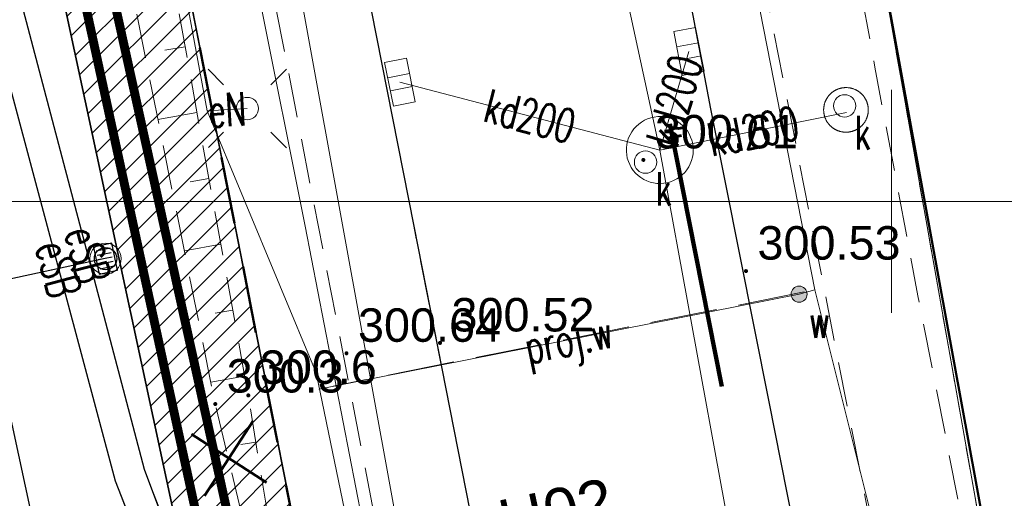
# Model space of a CAD drawing. Header units: metres. Extents: x 6567600 to 13135881, y 5574237 to 11149086.
# Tile 88 of 120: x 6567930 to 6567953, y 5574493 to 5574504. Entities that reach past the tile are written whole.
import ezdxf
from ezdxf import colors
from ezdxf.entities.mleader import LeaderData, LeaderLine
from ezdxf.enums import TextEntityAlignment as Align
from ezdxf.math import Vec2, Vec3

# ---------------------------------------------------------------- set-up
doc = ezdxf.new("R2010")
doc.units = ezdxf.units.M
for name, pattern in [('zzzxref_260316$0$_MDCP$0$2.0_1.0', [3, 2, -1]), ('zzzxref_260316$0$_MDCP$0$L_0_03', [1, 0.5, -0.5]), ('zzzxref_260316$0$_MDCP$0$L_0_04', [1.5, 1, -0.5]), ('zzzxref_260316$0$_MDCP$1$L_0_06', [2, 1.5, -0.5]), ('zzzxref_260316$0$PR1183 Chorzów Metalowców V09_TT$0$Kropki przerywana 1', [2.5, 1.5, -1])]:
    doc.linetypes.add(name, pattern=pattern)
for name, color, linetype, lineweight in [('SEL_opis_odnosnik', 7, 'Continuous', 20), ('SEL_sieci_kable_SN', 10, 'SEL_SN', 50), ('zzzxref_260316$0$_MDCP$0$EGB_DzialkaEwidencyjna', 7, 'Continuous', 18), ('zzzxref_260316$0$_MDCP$0$EGB_Klasouzytek', 92, 'Continuous', 18), ('zzzxref_260316$0$_MDCP$0$EGB_KonturUzytkuGruntowego', 92, 'Continuous', 18), ('zzzxref_260316$0$_MDCP$0$GES_InneUrzadzeniaTowarzyszace', 7, 'Continuous', 18), ('zzzxref_260316$0$_MDCP$0$GES_InneUrzadzeniaTowarzyszace_P', 7, 'Continuous', 18), ('zzzxref_260316$0$_MDCP$0$GES_PrzewodElektroenergetyczny', 1, 'Continuous', 18), ('zzzxref_260316$0$_MDCP$0$GES_UrzadzeniaSiecElektroenergetyczna_P', 7, 'Continuous', 18), ('zzzxref_260316$0$_MDCP$0$GES_UrzadzeniaSiecKanalizacyjna_P', 7, 'Continuous', 18), ('zzzxref_260316$0$_MDCP$0$GES_UrzadzeniaSiecWodociagowa_P', 7, 'Continuous', 18), ('zzzxref_260316$0$_MDCP$0$KR_ObiektKarto', 7, 'Continuous', 18), ('zzzxref_260316$0$_MDCP$0$MP_LINIE_REGULAC', 135, 'Continuous', 40), ('zzzxref_260316$0$_MDCP$0$OT_Komunikacja', 7, 'Continuous', 18), ('zzzxref_260316$0$_MDCP$0$OT_Skarpa', 7, 'Continuous', 18), ('zzzxref_260316$0$_MDCP$0$OTRN', 7, 'Continuous', 13), ('zzzxref_260316$0$_MDCP$0$OTRS', 7, 'Continuous', 13), ('zzzxref_260316$0$_MDCP$0$OTRS_O', 7, 'Continuous', 20), ('zzzxref_260316$0$_MDCP$0$PARRA', 7, 'Continuous', 13), ('zzzxref_260316$0$_MDCP$0$Z_GRANICE SPRAWDZONE', 100, 'Continuous', 30), ('zzzxref_260316$0$_MDCP$0$Z_ZAKRES', 214, 'Continuous', 90), ('zzzxref_260316$0$_MDCP$1$GES_PrzewodKanalizacyjny', 36, 'Continuous', 18), ('zzzxref_260316$0$_MDCP$1$GES_PrzewodWodociagowy', 5, 'Continuous', 18), ('zzzxref_260316$0$_MDCP$1$GES_PrzewodWodociagowy_Projektowany', 7, 'Continuous', 18), ('zzzxref_260316$0$_MDCP$1$PARSI', 7, 'Continuous', 20), ('zzzxref_260316$0$_TT_KAN_D', 96, 'Continuous', 25), ('zzzxref_260316$0$_TT_KAN_D_II etap', 116, 'Continuous', 25), ('zzzxref_260316$0$_TT_KAN_D_WPUST', 7, 'Continuous', 25)]:
    doc.layers.add(name, color=color, linetype=linetype, lineweight=lineweight)
for name, color, linetype in [('zzzxref_260316$0$_MDCP$0$OTRN_O', 7, 'Continuous'), ('zzzxref_260316$0$PR1183 Chorzów Metalowców V09_TT$0$01FORMA - PZT - Inne obiekty', 7, 'Continuous'), ('zzzxref_260316$0$PR1183 Chorzów Metalowców V09_TT$0$FORMA - Arch 01 - PZT 0 ZAKRES OPRACOWANIA', 7, 'Continuous'), ('zzzxref_260316$0$PR1183 Chorzów Metalowców V09_TT$0$FORMA - Arch 01 - PZT 1 Strefy', 7, 'Continuous'), ('zzzxref_260316$0$PR1183 Chorzów Metalowców V09_TT$0$FORMA - Arch 01 - PZT-3 Zagospodarowanie', 7, 'Continuous'), ('zzzxref_260316$0$PR1183 Chorzów Metalowców V09_TT$0$FORMA - Arch 01 - PZT-5 Opisy ogólne', 7, 'Continuous')]:
    doc.layers.add(name, color=color, linetype=linetype)
doc.styles.add('ARIAL', font='ARIALN.TTF', dxfattribs={"width": 0.8})
doc.styles.add('ROMANS', font='romans.shx', dxfattribs={"width": 0.8})
doc.styles.add('zzzxref_260316$0$$TD_AUDIT_GENERATED_(9E133)', font='simplex.shx')
doc.styles.add('zzzxref_260316$0$$TD_AUDIT_GENERATED_(9E16A)', font='arial.ttf', dxfattribs={"width": 0.9})
doc.styles.add('zzzxref_260316$0$$TD_AUDIT_GENERATED_(B0E6E)', font='arial.ttf')
doc.linetypes.add('SEL_SN', pattern='A,5,["SN",ARIAL,S=1,R=0,X=1.8,Y=0.25],5', length=10)
doc.linetypes.add('zzzxref_260316$0$_MDCP$0$L_0_A0_SHX', pattern='A,0,-0.25,-0.5,-0.5,-0.5,[4,GML_DCP.shx,S=0.05,R=0,X=0,Y=0],-0.5,-0.5,-0.5,-0.25', length=3.5)
doc.linetypes.add('zzzxref_260316$0$_MDCP$0$MPSTO', pattern='A,5,[38,msgB.shx,S=0.1,R=180,X=0,Y=0],5', length=10)
doc.linetypes.add('zzzxref_260316$0$PR1183 Chorzów Metalowców V09_TT$0$X 1_2', pattern='A,0,[8,PR1183 ChorzĂłw MetalowcĂłw V091.Shx,S=0.039206,R=0,X=0,Y=0],-4.94,0', length=4.94)

# ---------------------------------------------------------------- blocks, each defined once
blk = doc.blocks.new('zzzxref_260316$0$_MDCP$0$mzsk_3')
at = {"layer": 'zzzxref_260316$0$_MDCP$1$PARSI', "color": 0}
for p, q in [((-5, 0), (5, 0)), ((0, -5), (0, 0))]:
    blk.add_line(p, q, dxfattribs=at)
blk = doc.blocks.new('zzzxref_260316$0$_MDCP$0$OTRS')
at = {"layer": 'zzzxref_260316$0$_MDCP$0$OTRS', "color": 0, "lineweight": -3, "const_width": 0.09}
blk.add_lwpolyline([(-0.045, 0, 1), (0.045, 0, 1)], format="xyb", close=True, dxfattribs=at)
at = {"layer": 'zzzxref_260316$0$_MDCP$0$OTRS_O', "color": 0, "style": 'zzzxref_260316$0$$TD_AUDIT_GENERATED_(9E16A)'}
blk.add_attdef('RZEDNA', (0.514, 0.515), '', height=1.5, dxfattribs=at)
blk = doc.blocks.new('zzzxref_260316$0$_MDCP$0$OTRN')
at = {"layer": 'zzzxref_260316$0$_MDCP$0$OTRN', "color": 0, "const_width": 0.09}
blk.add_lwpolyline([(-0.045, 0, 1), (0.045, 0, 1)], format="xyb", close=True, dxfattribs=at)
at = {"layer": 'zzzxref_260316$0$_MDCP$0$OTRN_O', "color": 0, "style": 'zzzxref_260316$0$$TD_AUDIT_GENERATED_(9E16A)'}
blk.add_attdef('RZEDNA', (0.514, 0.515), '', height=1.5, dxfattribs=at)
blk = doc.blocks.new('zzzxref_260316$0$_MDCP$0$other_SUWW')
at = {"linetype": 'Continuous', "lineweight": 18}
blk.add_hatch(color=0, dxfattribs=at).paths.add_polyline_path([(0, -0.361, 1), (0, 0.361, 1)])
at = {"color": 0, "linetype": 'Continuous', "lineweight": 18}
blk.add_circle((0, 0), 0.361, dxfattribs=at)
blk = doc.blocks.new('zzzxref_260316$0$_MDCP$0$other_SUKK')
at = {"color": 0, "linetype": 'Continuous', "lineweight": 18, "flags": 128}
blk.add_lwpolyline([(1, 0.5), (1, -0.5), (-1, -0.5), (-1, 0.5), (1, 0.5)], close=True, dxfattribs=at)
for points in [[(-0.3, 0.5), (-0.3, -0.5)], [(0.3, 0.5), (0.3, -0.5)]]:
    blk.add_lwpolyline(points, dxfattribs=at)
blk = doc.blocks.new('zzzxref_260316$0$_MDCP$0$other_SUEO')
at = {"color": 0, "linetype": 'Continuous', "lineweight": 18, "flags": 128}
for points in [[(-1.06, 1.06), (-1.76, 1.76)], [(1.76, 1.76), (1.06, 1.06)], [(-1.74, -1.74), (-1.06, -1.06)], [(1.06, -1.06), (1.76, -1.76)]]:
    blk.add_lwpolyline(points, dxfattribs=at)
at = {"color": 0, "linetype": 'Continuous', "lineweight": 18}
blk.add_circle((0, 0), 0.5, dxfattribs=at)
blk = doc.blocks.new('zzzxref_260316$0$_MDCP$0$other_SUPW_O')
at = {"color": 0, "linetype": 'Continuous', "lineweight": 18}
blk.add_circle((0, 0), 0.5, dxfattribs=at)
blk = doc.blocks.new('zzzxref_260316$0$PR1183 Chorzów Metalowców V09_TT$0$Płaszczyzna odcinająca_2', base_point=(6567836.554, 5574468.225))
at = {"layer": 'zzzxref_260316$0$PR1183 Chorzów Metalowców V09_TT$0$FORMA - Arch 01 - PZT-5 Opisy ogólne', "color": 7, "lineweight": 5, "insert": (6567941.343, 5574491.036), "char_height": 1, "attachment_point": 7, "rotation": 12.1296, "style": 'zzzxref_260316$0$$TD_AUDIT_GENERATED_(B0E6E)'}
blk.add_mtext('\\A1;{\\pql;\\pt0;\\fArial|b0|i0|c238|p0;\\W1.000000;U02}', dxfattribs=at)
blk = doc.blocks.new('zzzxref_260316')
at = {"layer": 'zzzxref_260316$0$PR1183 Chorzów Metalowców V09_TT$0$FORMA - Arch 01 - PZT 1 Strefy', "linetype": 'Continuous', "lineweight": 0, "true_color": 0x577933}
h = blk.add_hatch(dxfattribs=at)
h.set_pattern_fill('ANSI31', color=77, scale=3, style=0)
h.set_pattern_definition([(45, (0, 1.2501), (-0.265165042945, 0.265165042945), [])])
h.paths.add_polyline_path([(6567829, 5574518.49), (6567842.398, 5574472.369), (6567844.165, 5574472.882), (6567846.931, 5574463.362), (6567846.967, 5574485.722), (6567835.736, 5574537.98), (6567846.642, 5574540.324), (6567844.864, 5574548.6), (6567918.571, 5574564.441), (6567935.605, 5574485.184), (6567930.975, 5574478.018), (6567931.227, 5574476.845), (6567933.57, 5574477.348, 0.216609), (6567938.884, 5574481.335), (6567921.55, 5574569.11), (6567849.267, 5574552.203), (6567830.11, 5574547.72)])
at = {"layer": 'zzzxref_260316$0$_MDCP$0$EGB_DzialkaEwidencyjna', "linetype": 'Continuous', "lineweight": 18}
for p, q in [((6567870.09, 5574563.29), (6567937.22, 5574576.21)), ((6567937.22, 5574576.21), (6567953.2, 5574485.85)), ((6567849.51, 5574552.26), (6567921.55, 5574569.11)), ((6567921.55, 5574569.11), (6567849.51, 5574552.26)), ((6567921.55, 5574569.11), (6567946.41, 5574443.1)), ((6567946.41, 5574443.1), (6567921.55, 5574569.11)), ((6567848.19, 5574557.83), (6567870.09, 5574563.29)), ((6567849.51, 5574552.26), (6567848.19, 5574557.83)), ((6567830.11, 5574547.72), (6567849.51, 5574552.26)), ((6567829, 5574518.49), (6567830.11, 5574547.72)), ((6567851.37, 5574441.53), (6567829, 5574518.49)), ((6567953.2, 5574485.85), (6567954.34, 5574479.4)), ((6567954.34, 5574479.4), (6567964.63, 5574421.22)), ((6567946.41, 5574443.1), (6567945.87, 5574426.93)), ((6567945.87, 5574426.93), (6567946.41, 5574443.1)), ((6567857.95, 5574413.39), (6567851.37, 5574441.53)), ((6567945.87, 5574426.93), (6567941.78, 5574411.28)), ((6567941.78, 5574411.28), (6567945.87, 5574426.93)), ((6567964.63, 5574421.22), (6567961.98, 5574385.01)), ((6567864.17, 5574367.81), (6567857.95, 5574413.39)), ((6567941.78, 5574411.28), (6567926.87, 5574389.48)), ((6567926.87, 5574389.48), (6567941.78, 5574411.28)), ((6567926.87, 5574389.48), (6567903.73, 5574376.76)), ((6567903.73, 5574376.76), (6567926.87, 5574389.48)), ((6567961.98, 5574385.01), (6567940.38, 5574379.35)), ((6567940.38, 5574379.35), (6567927.03, 5574350.99)), ((6567903.73, 5574376.76), (6567864.17, 5574367.81)), ((6567864.17, 5574367.81), (6567903.73, 5574376.76)), ((6567869.98, 5574345.11), (6567864.17, 5574367.81)), ((6567921.32, 5574359.06), (6567869.98, 5574345.11)), ((6567923.464, 5574348.631), (6567921.32, 5574359.06)), ((6567927.03, 5574350.99), (6567923.464, 5574348.631))]:
    blk.add_line(p, q, dxfattribs=at)
at = {"layer": 'zzzxref_260316$0$_MDCP$0$EGB_Klasouzytek', "lineweight": 18}
for points in [[(6567937.22, 5574576.21), (6567953.2, 5574485.85), (6567954.34, 5574479.4), (6567964.63, 5574421.22), (6567961.98, 5574385.01), (6567940.38, 5574379.35), (6567928.595, 5574354.314)], [(6567945.87, 5574426.93), (6567946.41, 5574443.1), (6567921.55, 5574569.11), (6567849.51, 5574552.26)]]:
    blk.add_lwpolyline(points, dxfattribs=at)
at = {"layer": 'zzzxref_260316$0$_MDCP$0$EGB_KonturUzytkuGruntowego', "linetype": 'zzzxref_260316$0$_MDCP$0$L_0_03', "lineweight": 18}
for points in [[(6567937.22, 5574576.21), (6567953.2, 5574485.85)], [(6567945.87, 5574426.93), (6567946.41, 5574443.1), (6567921.55, 5574569.11), (6567849.51, 5574552.26), (6567848.19, 5574557.83)]]:
    blk.add_lwpolyline(points, dxfattribs=at)
at = {"layer": 'zzzxref_260316$0$_MDCP$0$GES_InneUrzadzeniaTowarzyszace', "color": 36, "linetype": 'Continuous', "lineweight": 18, "flags": 128}
for points in [[(6567948.971, 5574502.55), (6567949.006, 5574502.549), (6567949.032, 5574502.547), (6567949.041, 5574502.546), (6567949.05, 5574502.545), (6567949.058, 5574502.544), (6567949.067, 5574502.542), (6567949.075, 5574502.541), (6567949.084, 5574502.539), (6567949.092, 5574502.537), (6567949.101, 5574502.535), (6567949.109, 5574502.533), (6567949.118, 5574502.531), (6567949.126, 5574502.528), (6567949.135, 5574502.526), (6567949.143, 5574502.523), (6567949.151, 5574502.52), (6567949.167, 5574502.514), (6567949.175, 5574502.51), (6567949.183, 5574502.507), (6567949.191, 5574502.503), (6567949.199, 5574502.499), (6567949.207, 5574502.496), (6567949.215, 5574502.491), (6567949.222, 5574502.487), (6567949.23, 5574502.483), (6567949.238, 5574502.479), (6567949.245, 5574502.474), (6567949.252, 5574502.469), (6567949.26, 5574502.465), (6567949.274, 5574502.455), (6567949.281, 5574502.449), (6567949.288, 5574502.444), (6567949.295, 5574502.439), (6567949.301, 5574502.433), (6567949.308, 5574502.427), (6567949.315, 5574502.422), (6567949.327, 5574502.41), (6567949.334, 5574502.404), (6567949.34, 5574502.397), (6567949.352, 5574502.385), (6567949.357, 5574502.378), (6567949.363, 5574502.371), (6567949.369, 5574502.365), (6567949.379, 5574502.351), (6567949.385, 5574502.344), (6567949.395, 5574502.33), (6567949.399, 5574502.322), (6567949.404, 5574502.315), (6567949.409, 5574502.308), (6567949.413, 5574502.3), (6567949.417, 5574502.292), (6567949.421, 5574502.285), (6567949.426, 5574502.277), (6567949.429, 5574502.269), (6567949.433, 5574502.261), (6567949.437, 5574502.253), (6567949.44, 5574502.245), (6567949.444, 5574502.237), (6567949.447, 5574502.229), (6567949.45, 5574502.221), (6567949.453, 5574502.213), (6567949.456, 5574502.205), (6567949.458, 5574502.196), (6567949.461, 5574502.188), (6567949.463, 5574502.179), (6567949.465, 5574502.171), (6567949.467, 5574502.162), (6567949.469, 5574502.154), (6567949.471, 5574502.145), (6567949.472, 5574502.137), (6567949.474, 5574502.128), (6567949.475, 5574502.12), (6567949.476, 5574502.111), (6567949.477, 5574502.102), (6567949.478, 5574502.094), (6567949.479, 5574502.085), (6567949.479, 5574502.076), (6567949.48, 5574502.067), (6567949.48, 5574502.033), (6567949.479, 5574502.024), (6567949.479, 5574502.015), (6567949.478, 5574502.006), (6567949.477, 5574501.998), (6567949.475, 5574501.98), (6567949.474, 5574501.972), (6567949.472, 5574501.963), (6567949.471, 5574501.955), (6567949.469, 5574501.946), (6567949.467, 5574501.938), (6567949.465, 5574501.929), (6567949.463, 5574501.921), (6567949.461, 5574501.912), (6567949.458, 5574501.904), (6567949.456, 5574501.895), (6567949.453, 5574501.887), (6567949.45, 5574501.879), (6567949.447, 5574501.871), (6567949.444, 5574501.863), (6567949.44, 5574501.855), (6567949.437, 5574501.847), (6567949.433, 5574501.839), (6567949.429, 5574501.831), (6567949.426, 5574501.823), (6567949.421, 5574501.815), (6567949.417, 5574501.808), (6567949.413, 5574501.8), (6567949.409, 5574501.792), (6567949.399, 5574501.778), (6567949.395, 5574501.77), (6567949.39, 5574501.763), (6567949.385, 5574501.756), (6567949.379, 5574501.749), (6567949.369, 5574501.735), (6567949.363, 5574501.729), (6567949.357, 5574501.722), (6567949.352, 5574501.715), (6567949.34, 5574501.703), (6567949.334, 5574501.696), (6567949.327, 5574501.69), (6567949.315, 5574501.678), (6567949.308, 5574501.673), (6567949.301, 5574501.667), (6567949.295, 5574501.661), (6567949.288, 5574501.656), (6567949.281, 5574501.651), (6567949.274, 5574501.645), (6567949.26, 5574501.635), (6567949.252, 5574501.631), (6567949.245, 5574501.626), (6567949.238, 5574501.621), (6567949.23, 5574501.617), (6567949.222, 5574501.613), (6567949.215, 5574501.609), (6567949.207, 5574501.604), (6567949.199, 5574501.601), (6567949.191, 5574501.597), (6567949.183, 5574501.593), (6567949.175, 5574501.59), (6567949.167, 5574501.586), (6567949.159, 5574501.583), (6567949.151, 5574501.58), (6567949.143, 5574501.577), (6567949.135, 5574501.574), (6567949.126, 5574501.572), (6567949.118, 5574501.569), (6567949.109, 5574501.567), (6567949.101, 5574501.565), (6567949.092, 5574501.563), (6567949.084, 5574501.561), (6567949.075, 5574501.559), (6567949.067, 5574501.558), (6567949.058, 5574501.556), (6567949.05, 5574501.555), (6567949.041, 5574501.554), (6567949.032, 5574501.553), (6567949.024, 5574501.552), (6567949.015, 5574501.551), (6567949.006, 5574501.551), (6567948.997, 5574501.55), (6567948.963, 5574501.55), (6567948.945, 5574501.551), (6567948.936, 5574501.552), (6567948.928, 5574501.553), (6567948.919, 5574501.554), (6567948.91, 5574501.555), (6567948.902, 5574501.556), (6567948.893, 5574501.558), (6567948.885, 5574501.559), (6567948.876, 5574501.561), (6567948.868, 5574501.563), (6567948.859, 5574501.565), (6567948.851, 5574501.567), (6567948.842, 5574501.569), (6567948.834, 5574501.572), (6567948.825, 5574501.574), (6567948.817, 5574501.577), (6567948.809, 5574501.58), (6567948.801, 5574501.583), (6567948.793, 5574501.586), (6567948.785, 5574501.59), (6567948.777, 5574501.593), (6567948.769, 5574501.597), (6567948.761, 5574501.601), (6567948.753, 5574501.604), (6567948.745, 5574501.609), (6567948.738, 5574501.613), (6567948.73, 5574501.617), (6567948.722, 5574501.621), (6567948.715, 5574501.626), (6567948.708, 5574501.631), (6567948.7, 5574501.635), (6567948.686, 5574501.645), (6567948.679, 5574501.651), (6567948.672, 5574501.656), (6567948.665, 5574501.661), (6567948.659, 5574501.667), (6567948.652, 5574501.673), (6567948.645, 5574501.678), (6567948.639, 5574501.684), (6567948.633, 5574501.69), (6567948.626, 5574501.696), (6567948.62, 5574501.703), (6567948.608, 5574501.715), (6567948.603, 5574501.722), (6567948.597, 5574501.729), (6567948.591, 5574501.735), (6567948.581, 5574501.749), (6567948.575, 5574501.756), (6567948.57, 5574501.763), (6567948.565, 5574501.77), (6567948.561, 5574501.778), (6567948.551, 5574501.792), (6567948.547, 5574501.8), (6567948.543, 5574501.808), (6567948.539, 5574501.815), (6567948.534, 5574501.823), (6567948.531, 5574501.831), (6567948.527, 5574501.839), (6567948.523, 5574501.847), (6567948.52, 5574501.855), (6567948.516, 5574501.863), (6567948.513, 5574501.871), (6567948.51, 5574501.879), (6567948.507, 5574501.887), (6567948.504, 5574501.895), (6567948.502, 5574501.904), (6567948.499, 5574501.912), (6567948.497, 5574501.921), (6567948.495, 5574501.929), (6567948.493, 5574501.938), (6567948.491, 5574501.946), (6567948.489, 5574501.955), (6567948.488, 5574501.963), (6567948.486, 5574501.972), (6567948.485, 5574501.98), (6567948.483, 5574501.998), (6567948.482, 5574502.006), (6567948.481, 5574502.015), (6567948.481, 5574502.024), (6567948.48, 5574502.033), (6567948.48, 5574502.067), (6567948.481, 5574502.076), (6567948.481, 5574502.085), (6567948.482, 5574502.094), (6567948.483, 5574502.102), (6567948.484, 5574502.111), (6567948.485, 5574502.12), (6567948.486, 5574502.128), (6567948.488, 5574502.137), (6567948.489, 5574502.145), (6567948.491, 5574502.154), (6567948.493, 5574502.162), (6567948.495, 5574502.171), (6567948.497, 5574502.179), (6567948.499, 5574502.188), (6567948.502, 5574502.196), (6567948.504, 5574502.205), (6567948.507, 5574502.213), (6567948.51, 5574502.221), (6567948.513, 5574502.229), (6567948.516, 5574502.237), (6567948.52, 5574502.245), (6567948.523, 5574502.253), (6567948.527, 5574502.261), (6567948.531, 5574502.269), (6567948.534, 5574502.277), (6567948.539, 5574502.285), (6567948.543, 5574502.292), (6567948.547, 5574502.3), (6567948.551, 5574502.308), (6567948.556, 5574502.315), (6567948.561, 5574502.322), (6567948.565, 5574502.33), (6567948.575, 5574502.344), (6567948.581, 5574502.351), (6567948.591, 5574502.365), (6567948.597, 5574502.371), (6567948.603, 5574502.378), (6567948.608, 5574502.385), (6567948.62, 5574502.397), (6567948.626, 5574502.404), (6567948.633, 5574502.41), (6567948.639, 5574502.416), (6567948.645, 5574502.422), (6567948.652, 5574502.427), (6567948.659, 5574502.433), (6567948.665, 5574502.439), (6567948.672, 5574502.444), (6567948.679, 5574502.449), (6567948.686, 5574502.455), (6567948.7, 5574502.465), (6567948.708, 5574502.469), (6567948.715, 5574502.474), (6567948.722, 5574502.479), (6567948.73, 5574502.483), (6567948.738, 5574502.487), (6567948.745, 5574502.491), (6567948.753, 5574502.496), (6567948.761, 5574502.499), (6567948.769, 5574502.503), (6567948.777, 5574502.507), (6567948.785, 5574502.51), (6567948.793, 5574502.514), (6567948.809, 5574502.52), (6567948.817, 5574502.523), (6567948.825, 5574502.526), (6567948.834, 5574502.528), (6567948.842, 5574502.531), (6567948.851, 5574502.533), (6567948.859, 5574502.535), (6567948.868, 5574502.537), (6567948.876, 5574502.539), (6567948.885, 5574502.541), (6567948.893, 5574502.542), (6567948.902, 5574502.544), (6567948.91, 5574502.545), (6567948.919, 5574502.546), (6567948.928, 5574502.547), (6567948.936, 5574502.548), (6567948.945, 5574502.549), (6567948.954, 5574502.549), (6567948.963, 5574502.55)], [(6567944.742, 5574500.403), (6567944.666, 5574500.414), (6567944.591, 5574500.433), (6567944.518, 5574500.459), (6567944.449, 5574500.493), (6567944.383, 5574500.534), (6567944.322, 5574500.581), (6567944.266, 5574500.634), (6567944.216, 5574500.692), (6567944.172, 5574500.756), (6567944.135, 5574500.824), (6567944.105, 5574500.895), (6567944.082, 5574500.969), (6567944.068, 5574501.044), (6567944.061, 5574501.121), (6567944.062, 5574501.199), (6567944.071, 5574501.275), (6567944.087, 5574501.351), (6567944.112, 5574501.424), (6567944.144, 5574501.494), (6567944.182, 5574501.561), (6567944.228, 5574501.623), (6567944.28, 5574501.681), (6567944.337, 5574501.732), (6567944.399, 5574501.778), (6567944.466, 5574501.817), (6567944.536, 5574501.849), (6567944.61, 5574501.873), (6567944.685, 5574501.89), (6567944.762, 5574501.899), (6567944.839, 5574501.9), (6567944.916, 5574501.893), (6567944.992, 5574501.878), (6567945.066, 5574501.855), (6567945.137, 5574501.825), (6567945.204, 5574501.788), (6567945.268, 5574501.744), (6567945.327, 5574501.694), (6567945.38, 5574501.638), (6567945.427, 5574501.577), (6567945.467, 5574501.511), (6567945.501, 5574501.442), (6567945.527, 5574501.369), (6567945.546, 5574501.294), (6567945.557, 5574501.218), (6567945.56, 5574501.141), (6567945.555, 5574501.064), (6567945.542, 5574500.987), (6567945.521, 5574500.913), (6567945.493, 5574500.841), (6567945.458, 5574500.772), (6567945.416, 5574500.708), (6567945.367, 5574500.648), (6567945.312, 5574500.593), (6567945.252, 5574500.545), (6567945.188, 5574500.502), (6567945.119, 5574500.467), (6567945.047, 5574500.439), (6567944.973, 5574500.418), (6567944.897, 5574500.405), (6567944.82, 5574500.4)]]:
    blk.add_lwpolyline(points, close=True, dxfattribs=at)
at = {"layer": 'zzzxref_260316$0$_MDCP$0$GES_PrzewodElektroenergetyczny', "color": 1, "linetype": 'Continuous', "lineweight": 18, "flags": 128}
for points in [[(6567865.43, 5574365.71), (6567866.05, 5574365.89), (6567896.56, 5574374.5), (6567904.27, 5574376.45), (6567911.08, 5574378.87), (6567917.57, 5574382.21), (6567923.68, 5574386.39), (6567927.96, 5574390.03), (6567932.71, 5574394.95), (6567937.44, 5574401.32), (6567941.37, 5574408.93), (6567944.03, 5574416.87), (6567946.43, 5574428.12), (6567947.07, 5574438.02), (6567946.76, 5574445.07), (6567943.54, 5574465.05), (6567937.11, 5574496.16), (6567934.67, 5574502.03), (6567928.51, 5574535.24), (6567922.19, 5574569.25)], [(6567920.386, 5574546.54), (6567921.773, 5574539.679), (6567927.49, 5574515.89), (6567933.26, 5574494), (6567934.39, 5574491.1)], [(6567919.908, 5574546.358), (6567921.275, 5574539.396), (6567926.778, 5574515.559), (6567932.61, 5574493.74)], [(6567935.57, 5574502.08), (6567934.67, 5574502.03)], [(6567932.61, 5574493.74), (6567933.7, 5574490.89), (6567939.84, 5574475.39), (6567941.22, 5574472.16)]]:
    blk.add_lwpolyline(points, dxfattribs=at)
at = {"layer": 'zzzxref_260316$0$_MDCP$0$KR_ObiektKarto', "linetype": 'Continuous', "lineweight": 18, "flags": 128}
for points in [[(6567934.176, 5574503.466), (6567933.725, 5574503.385)], [(6567934.443, 5574501.99), (6567933.569, 5574501.832)], [(6567934.71, 5574500.514), (6567934.287, 5574500.438)], [(6567934.977, 5574499.038), (6567934.16, 5574498.891)], [(6567935.244, 5574497.562), (6567934.85, 5574497.491)], [(6567935.511, 5574496.086), (6567934.752, 5574495.949)], [(6567935.762, 5574494.607), (6567935.422, 5574494.551)]]:
    blk.add_lwpolyline(points, dxfattribs=at)
at = {"layer": 'zzzxref_260316$0$_MDCP$0$MP_LINIE_REGULAC', "linetype": 'zzzxref_260316$0$_MDCP$0$MPSTO', "flags": 128}
blk.add_lwpolyline([(6567944.102, 5574577.555), (6567936.85, 5574576.14), (6567953.408, 5574485.415), (6567960.526, 5574486.824)], dxfattribs=at)
at = {"layer": 'zzzxref_260316$0$_MDCP$0$MP_LINIE_REGULAC', "linetype": 'Continuous'}
blk.add_lwpolyline([(6567960.526, 5574486.824), (6567953.408, 5574485.415), (6567936.85, 5574576.14)], dxfattribs=at)
at = {"layer": 'zzzxref_260316$0$_MDCP$0$OT_Komunikacja', "linetype": 'zzzxref_260316$0$_MDCP$0$L_0_A0_SHX', "lineweight": 18}
for p, q in [((6567923.692, 5574566.09), (6567922.693, 5574570.223)), ((6567925.198, 5574558.181), (6567923.692, 5574566.09)), ((6567928.331, 5574542.518), (6567925.198, 5574558.181)), ((6567932.946, 5574519.032), (6567928.331, 5574542.518)), ((6567936.865, 5574499.446), (6567932.946, 5574519.032)), ((6567938.41, 5574491.491), (6567936.865, 5574499.446))]:
    blk.add_line(p, q, dxfattribs=at)
at = {"layer": 'zzzxref_260316$0$_MDCP$0$OT_Komunikacja', "linetype": 'Continuous', "lineweight": 18}
for p, q in [((6567923.692, 5574566.09), (6567922.693, 5574570.223)), ((6567925.198, 5574558.181), (6567923.692, 5574566.09)), ((6567928.331, 5574542.518), (6567925.198, 5574558.181)), ((6567932.946, 5574519.032), (6567928.331, 5574542.518)), ((6567936.865, 5574499.446), (6567932.946, 5574519.032)), ((6567938.41, 5574491.491), (6567936.865, 5574499.446))]:
    blk.add_line(p, q, dxfattribs=at)
at = {"layer": 'zzzxref_260316$0$_MDCP$0$OT_Komunikacja', "color": 7, "linetype": 'Continuous', "lineweight": 25, "flags": 128}
for points in [[(6567936.068, 5574579.252), (6567935.057, 5574577.956), (6567934.068, 5574576.226), (6567933.236, 5574573.791), (6567932.764, 5574571.191), (6567932.756, 5574569.563), (6567933.063, 5574567.551), (6567933.71, 5574564.114), (6567934.815, 5574558.216), (6567936.358, 5574550.643), (6567938.407, 5574540.21), (6567942.057, 5574521.84), (6567943.316, 5574515.523), (6567944.512, 5574509.474), (6567945.446, 5574504.726), (6567945.949, 5574502.072), (6567947.25, 5574495.506), (6567948.058, 5574491.426), (6567948.891, 5574487.158), (6567952.865, 5574468.02)], [(6567929.81, 5574547.284), (6567935.279, 5574519.986), (6567935.957, 5574516.391), (6567939.3, 5574499.444), (6567941.361, 5574488.965), (6567942.778, 5574481.353), (6567945.871, 5574465.435), (6567947.515, 5574455.698), (6567948.396, 5574450.424), (6567948.648, 5574448.732), (6567948.975, 5574446.476)]]:
    blk.add_lwpolyline(points, dxfattribs=at)
at = {"layer": 'zzzxref_260316$0$_MDCP$0$OT_Komunikacja', "color": 7, "linetype": 'zzzxref_260316$0$_MDCP$0$L_0_04', "lineweight": 18, "flags": 128}
blk.add_lwpolyline([(6567932.764, 5574571.191), (6567933.236, 5574573.791), (6567934.068, 5574576.226), (6567935.057, 5574577.956), (6567936.068, 5574579.252), (6567937.41, 5574577.176), (6567937.165, 5574576.599), (6567935.94, 5574574.207), (6567937.598, 5574565.706), (6567949.198, 5574505.377), (6567949.626, 5574503.011), (6567950.592, 5574497.882), (6567953.228, 5574484.471), (6567950.887, 5574485.819), (6567934.801, 5574567.894), (6567933.063, 5574567.551), (6567932.756, 5574569.563)], close=True, dxfattribs=at)
blk.add_lwpolyline([(6567907.32, 5574570.28), (6567908.58, 5574572.61), (6567905.5, 5574574.28), (6567905.13, 5574574.52), (6567904.95, 5574574.89), (6567905.03, 5574575.37), (6567905.44, 5574575.72), (6567918.52, 5574578.59), (6567919.7, 5574578.59), (6567920.76, 5574578.35), (6567921.77, 5574577.92), (6567922.83, 5574577.12), (6567923.8, 5574575.84), (6567924.51, 5574574.05), (6567925.03, 5574571.71), (6567925.42, 5574570.12), (6567926.172, 5574565.569), (6567928.182, 5574555.336), (6567929.81, 5574547.284), (6567935.279, 5574519.986), (6567935.957, 5574516.391), (6567939.3, 5574499.444), (6567941.361, 5574488.965), (6567942.778, 5574481.353), (6567941.559, 5574476.747), (6567935.05, 5574510.337), (6567926.066, 5574555.647), (6567923.648, 5574568.154), (6567923.33, 5574569.78), (6567923.13, 5574570.56), (6567922.7, 5574571.28), (6567922.48, 5574571.32), (6567907.73, 5574567.88)], dxfattribs=at)
at = {"layer": 'zzzxref_260316$0$_MDCP$0$OT_Skarpa', "color": 7, "linetype": 'zzzxref_260316$0$_MDCP$0$L_0_04', "lineweight": 18, "flags": 128}
blk.add_lwpolyline([(6567884.01, 5574512.09), (6567876.86, 5574547.94), (6567876.26, 5574547.82), (6567875.76, 5574549.86), (6567876.05, 5574552.23), (6567876.57, 5574555.45), (6567878.39, 5574559.18), (6567897.71, 5574564.07), (6567907.99, 5574566.63), (6567917.65, 5574568.74), (6567919.76, 5574567.97), (6567921.57, 5574566.16), (6567922.3, 5574563.38), (6567924.42, 5574554.5), (6567927.48, 5574539.93), (6567930.14, 5574525.19), (6567933.11, 5574509.36), (6567935.59, 5574495.65), (6567937.29, 5574485.32), (6567934.85, 5574495.46), (6567931.87, 5574510.28), (6567928.6, 5574524.67), (6567925.41, 5574540.18), (6567922.33, 5574553.8), (6567920.26, 5574561.93), (6567918.72, 5574564.81), (6567916.89, 5574565.72), (6567903.79, 5574562.41), (6567889, 5574558.66), (6567880.87, 5574556.37), (6567881, 5574553.22), (6567881.08, 5574550.51), (6567883.71, 5574545.25), (6567886.81, 5574530.54), (6567887.46, 5574525.34), (6567888.95, 5574514.16)], close=True, dxfattribs=at)
at = {"layer": 'zzzxref_260316$0$_MDCP$0$PARRA'}
blk.add_lwpolyline([(6568000, 5574500), (6567600, 5574500)], dxfattribs=at)
at = {"layer": 'zzzxref_260316$0$_MDCP$0$Z_GRANICE SPRAWDZONE', "linetype": 'ByBlock', "flags": 128}
blk.add_lwpolyline([(6567830.11, 5574547.72), (6567849.531, 5574552.262), (6567921.55, 5574569.11), (6567946.41, 5574443.1), (6567945.87, 5574426.93), (6567941.769, 5574411.258), (6567926.87, 5574389.48), (6567903.73, 5574376.76), (6567864.17, 5574367.81), (6567857.95, 5574413.39), (6567851.37, 5574441.53), (6567829, 5574518.49), (6567830.11, 5574547.72)], dxfattribs=at)
at = {"layer": 'zzzxref_260316$0$_MDCP$0$Z_ZAKRES', "linetype": 'zzzxref_260316$0$_MDCP$0$2.0_1.0', "lineweight": 140, "ltscale": 3}
blk.add_lwpolyline([(6567820.407, 5574555.719), (6567847.232, 5574561.997), (6567929.356, 5574581.206), (6567956.443, 5574443.911), (6567955.827, 5574425.481), (6567951.015, 5574407.07), (6567933.777, 5574381.866), (6567907.312, 5574367.318), (6567855.739, 5574355.65), (6567852.582, 5574378.747), (6567848.105, 5574411.572), (6567841.693, 5574438.994), (6567818.946, 5574517.253)], close=True, dxfattribs=at)
at = {"layer": 'zzzxref_260316$0$_MDCP$1$GES_PrzewodKanalizacyjny', "color": 36, "linetype": 'Continuous', "lineweight": 18, "flags": 128}
for points in [[(6567928.66, 5574549.141), (6567941.45, 5574478.87)], [(6567944.81, 5574501.15), (6567939.65, 5574525.01)], [(6567945.461, 5574503.36), (6567944.81, 5574501.15)], [(6567938.99, 5574502.67), (6567944.81, 5574501.15)], [(6567948.99, 5574501.99), (6567944.81, 5574501.15)], [(6567948.43, 5574481.35), (6567944.81, 5574501.15)]]:
    blk.add_lwpolyline(points, dxfattribs=at)
at = {"layer": 'zzzxref_260316$0$_MDCP$1$GES_PrzewodWodociagowy', "color": 5, "linetype": 'Continuous', "lineweight": 18, "flags": 128}
for points in [[(6567948.28, 5574498.02), (6567947.06, 5574504.26), (6567933.88, 5574571.42), (6567933.75, 5574572.16), (6567933.69, 5574572.61)], [(6567949.41, 5574434.92), (6567949.29, 5574441.41), (6567946.5, 5574458.89), (6567955.88, 5574460.77), (6567952.53, 5574481.02), (6567952.22, 5574482.27), (6567948.28, 5574498.02), (6567947.93, 5574497.92), (6567937.17, 5574495.79)]]:
    blk.add_lwpolyline(points, dxfattribs=at)
at = {"layer": 'zzzxref_260316$0$_MDCP$1$GES_PrzewodWodociagowy_Projektowany', "color": 5, "linetype": 'zzzxref_260316$0$_MDCP$1$L_0_06', "lineweight": 18, "flags": 128}
blk.add_lwpolyline([(6567948.04, 5574497.97), (6567937.49, 5574495.86)], dxfattribs=at)
at = {"layer": 'zzzxref_260316$0$_TT_KAN_D', "lineweight": 30}
blk.add_lwpolyline([(6567925.996, 5574486.482), (6567931.862, 5574487.743), (6567925.124, 5574519.091), (6567919.258, 5574517.831)], close=True, dxfattribs=at)
at = {"layer": 'zzzxref_260316$0$_TT_KAN_D_II etap'}
blk.add_line((6567932.387, 5574498.719), (6567929.89, 5574498.182), dxfattribs=at)
at = {"layer": 'zzzxref_260316$0$_TT_KAN_D_WPUST', "lineweight": 30}
for p, q in [((6567932.501, 5574498.953), (6567932.188, 5574498.887)), ((6567932.523, 5574498.85), (6567932.21, 5574498.784)), ((6567932.544, 5574498.752), (6567932.23, 5574498.686)), ((6567932.566, 5574498.65), (6567932.252, 5574498.583)), ((6567932.587, 5574498.547), (6567932.274, 5574498.481))]:
    blk.add_line(p, q, dxfattribs=at)
blk.add_lwpolyline([(6567932.124, 5574498.976), (6567932.252, 5574498.369), (6567932.663, 5574498.456), (6567932.535, 5574499.063)], close=True, dxfattribs=at)
at = {"layer": 'zzzxref_260316$0$_TT_KAN_D_WPUST', "lineweight": 18}
blk.add_circle((6567932.394, 5574498.716), 0.35, dxfattribs=at)
at = {"layer": 'zzzxref_260316$0$_TT_KAN_D_WPUST', "color": 96, "lineweight": 30}
blk.add_circle((6567932.394, 5574498.716), 0.25, dxfattribs=at)
at = {"layer": 'zzzxref_260316$0$PR1183 Chorzów Metalowców V09_TT$0$01FORMA - PZT - Inne obiekty', "color": 1, "linetype": 'zzzxref_260316$0$PR1183 Chorzów Metalowców V09_TT$0$X 1_2', "lineweight": 25}
for p, q in [((6567927.49, 5574515.89), (6567933.26, 5574494)), ((6567926.778, 5574515.559), (6567932.61, 5574493.74)), ((6567933.26, 5574494), (6567940.21, 5574475.47)), ((6567932.61, 5574493.74), (6567938.223, 5574479.472))]:
    blk.add_line(p, q, dxfattribs=at)
at = {"layer": 'zzzxref_260316$0$PR1183 Chorzów Metalowców V09_TT$0$FORMA - Arch 01 - PZT 0 ZAKRES OPRACOWANIA', "color": 1, "linetype": 'zzzxref_260316$0$PR1183 Chorzów Metalowców V09_TT$0$Kropki przerywana 1', "lineweight": 50}
blk.add_line((6567946.41, 5574443.1), (6567921.55, 5574569.11), dxfattribs=at)
at = {"layer": 'zzzxref_260316$0$PR1183 Chorzów Metalowców V09_TT$0$FORMA - Arch 01 - PZT 1 Strefy', "color": 71, "linetype": 'Continuous', "lineweight": 13, "true_color": 0xaff266}
for p, q in [((6567938.884, 5574481.335), (6567921.55, 5574569.11)), ((6567918.571, 5574564.441), (6567935.605, 5574485.184))]:
    blk.add_line(p, q, dxfattribs=at)
at = {"layer": 'zzzxref_260316$0$PR1183 Chorzów Metalowców V09_TT$0$FORMA - Arch 01 - PZT 1 Strefy', "color": 254, "linetype": 'Continuous', "lineweight": 13, "true_color": 0xd2d2ff}
blk.add_line((6567935.605, 5574485.184), (6567924.844, 5574535.257), dxfattribs=at)
at = {"layer": 'zzzxref_260316$0$PR1183 Chorzów Metalowców V09_TT$0$FORMA - Arch 01 - PZT-3 Zagospodarowanie', "color": 7, "linetype": 'Continuous', "lineweight": 35}
blk.add_line((6567924.844, 5574535.257), (6567935.605, 5574485.184), dxfattribs=at)
at = {"layer": 'zzzxref_260316$0$PR1183 Chorzów Metalowców V09_TT$0$FORMA - Arch 01 - PZT-3 Zagospodarowanie', "color": 7, "linetype": 'Continuous', "lineweight": 50}
for p, q in [((6567935.7, 5574495.078), (6567934.615, 5574493.398)), ((6567934.318, 5574494.781), (6567935.997, 5574493.696))]:
    blk.add_line(p, q, dxfattribs=at)
at = {"layer": 'zzzxref_260316$0$_MDCP$0$GES_InneUrzadzeniaTowarzyszace_P', "linetype": 'Continuous', "xscale": 0.5, "yscale": 0.5, "zscale": 0.5}
for p in [(6567948.95, 5574502.14), (6567944.49, 5574500.88)]:
    blk.add_blockref('zzzxref_260316$0$_MDCP$0$other_SUPW_O', p, dxfattribs=at)
at = {"layer": 'zzzxref_260316$0$_MDCP$0$GES_UrzadzeniaSiecElektroenergetyczna_P', "linetype": 'Continuous', "xscale": 0.5, "yscale": 0.5, "zscale": 0.5}
blk.add_blockref('zzzxref_260316$0$_MDCP$0$other_SUEO', (6567935.57, 5574502.08), dxfattribs=at)
at = {"layer": 'zzzxref_260316$0$_MDCP$0$GES_UrzadzeniaSiecKanalizacyjna_P', "color": 36, "linetype": 'Continuous', "zscale": 0.5}
for p, xscale, yscale, rotation in [((6567945.461, 5574503.361), 0.5, 0.5, 280.8603220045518), ((6567938.99, 5574502.67), 0.4999999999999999, 0.4999999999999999, 281.3334196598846)]:
    blk.add_blockref('zzzxref_260316$0$_MDCP$0$other_SUKK', p, dxfattribs=dict(at, xscale=xscale, yscale=yscale, rotation=rotation))
at = {"layer": 'zzzxref_260316$0$_MDCP$0$GES_UrzadzeniaSiecWodociagowa_P', "color": 5, "linetype": 'Continuous', "xscale": 0.5, "yscale": 0.5, "zscale": 0.5}
blk.add_blockref('zzzxref_260316$0$_MDCP$0$other_SUWW', (6567947.93, 5574497.92), dxfattribs=at)
at = {"layer": 'zzzxref_260316$0$_MDCP$0$OTRN', "color": 14, "xscale": 0.5, "yscale": 0.5, "zscale": 0.5}
for p, values in [((6567935.593, 5574495.652, 300.64), {'RZEDNA': '300.6'}), ((6567934.852, 5574495.458, 300.264), {'RZEDNA': '300.3'})]:
    blk.add_blockref('zzzxref_260316$0$_MDCP$0$OTRN', p, dxfattribs=at).add_auto_attribs(values)
at = {"layer": 'zzzxref_260316$0$_MDCP$0$OTRS', "xscale": 0.5, "yscale": 0.5, "zscale": 0.5}
for p, values in [((6567944.442, 5574500.929, 300.614), {'RZEDNA': '300.61'}), ((6567946.74, 5574498.437, 300.527), {'RZEDNA': '300.53'}), ((6567939.886, 5574496.827, 300.524), {'RZEDNA': '300.52'}), ((6567937.792, 5574496.595, 300.641), {'RZEDNA': '300.64'})]:
    blk.add_blockref('zzzxref_260316$0$_MDCP$0$OTRS', p, dxfattribs=at).add_auto_attribs(values)
at = {"layer": 'zzzxref_260316$0$_MDCP$1$PARSI', "xscale": 0.5, "yscale": 0.5, "zscale": 0.5}
for rotation in [180.0000000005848, 1.16962990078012e-09]:
    blk.add_blockref('zzzxref_260316$0$_MDCP$0$mzsk_3', (6567950, 5574500), dxfattribs=dict(at, rotation=rotation))
at = {"layer": 'zzzxref_260316$0$PR1183 Chorzów Metalowców V09_TT$0$FORMA - Arch 01 - PZT-5 Opisy ogólne', "color": 7, "lineweight": 35}
blk.add_blockref('zzzxref_260316$0$PR1183 Chorzów Metalowców V09_TT$0$Płaszczyzna odcinająca_2', (6567836.554, 5574469.475), dxfattribs=at)
at = {"layer": 'zzzxref_260316$0$_MDCP$0$GES_InneUrzadzeniaTowarzyszace_P', "color": 7, "lineweight": 15, "style": 'zzzxref_260316$0$$TD_AUDIT_GENERATED_(9E133)', "width": 0.66}
for p in [(6567949.175, 5574501.915), (6567944.715, 5574500.655)]:
    blk.add_text('k', height=0.75, dxfattribs=at).set_placement(p, align=Align.TOP_LEFT)
at = {"layer": 'zzzxref_260316$0$_MDCP$0$GES_PrzewodElektroenergetyczny', "color": 1, "lineweight": 15, "style": 'zzzxref_260316$0$$TD_AUDIT_GENERATED_(9E133)', "width": 0.66}
for s, rotation, p in [('eN', -356.8, (6567935.12, 5574502.055)), ('eSB', -75.2, (6567931.995, 5574498.801)), ('eSB', -75, (6567931.342, 5574498.484))]:
    blk.add_text(s, height=0.75, rotation=rotation, dxfattribs=at).set_placement(p, align=Align.MIDDLE_CENTER)
at = {"layer": 'zzzxref_260316$0$_MDCP$0$GES_UrzadzeniaSiecWodociagowa_P', "color": 5, "lineweight": 15, "style": 'zzzxref_260316$0$$TD_AUDIT_GENERATED_(9E133)', "width": 0.66}
blk.add_text('w', height=0.75, rotation=-360, dxfattribs=at).set_placement((6567948.155, 5574497.695), align=Align.TOP_LEFT)
at = {"layer": 'zzzxref_260316$0$_MDCP$1$GES_PrzewodKanalizacyjny', "color": 36, "lineweight": 15, "style": 'zzzxref_260316$0$$TD_AUDIT_GENERATED_(9E133)', "width": 0.66}
for rotation, p in [(-286.4, (6567945.135, 5574502.255)), (-14.6, (6567941.9, 5574501.91)), (-348.6, (6567946.9, 5574501.57))]:
    blk.add_text('kd200', height=0.75, rotation=rotation, dxfattribs=at).set_placement(p, align=Align.MIDDLE_CENTER)
at = {"layer": 'zzzxref_260316$0$_MDCP$1$GES_PrzewodWodociagowy_Projektowany', "color": 5, "lineweight": 15, "style": 'zzzxref_260316$0$$TD_AUDIT_GENERATED_(9E133)', "width": 0.66}
blk.add_text('proj.w', height=0.75, rotation=-348.7, dxfattribs=at).set_placement((6567942.765, 5574496.915), align=Align.MIDDLE_CENTER)

msp = doc.modelspace()

# ---------------------------------------------------------------- block references
at = {"ltscale": 0.5}
msp.add_blockref('zzzxref_260316', (0, 0), dxfattribs=at)

# ---------------------------------------------------------------- next in the draw order: leaders
at = {"layer": 'SEL_opis_odnosnik'}
ml = msp.add_multileader_mtext('Standard', dxfattribs=at)
ml.set_content('\\pxt12.5;Projektowana trasa przebudowywanego odcinka kabli SN kolidujących z inwestycją. Według odrębnego opracowania.', color=256, style='ROMANS')
ml.set_leader_properties()
ml.build(insert=Vec2(0, 0))
ml.multileader.update_dxf_attribs({"text_left_attachment_type": 6, "text_right_attachment_type": 6, "dogleg_length": 1, "arrow_head_size": 1})
ctx = ml.context
ctx.base_point, ctx.char_height, ctx.arrow_head_size, ctx.landing_gap_size, ctx.plane_origin = Vec3(6567957.662, 5574511.994), 1, 1, 0.09, Vec3(6567852.679, 5574515.479)
ctx.left_attachment, ctx.right_attachment = 6, 6
notes = []
notes.append((ctx, [(0, (1, 1, 0), (6567956.662, 5574511.994), (1, 0), 1, [(3, [(6567932.064, 5574506.438)], 0, [])])]))
ctx.mtext.insert, ctx.mtext.width, ctx.mtext.line_spacing_style, ctx.mtext.flow_direction = Vec3(6567957.752, 5574513.288), 17.77136, 2, 5
ctx.mtext.has_bg_fill, ctx.mtext.bg_color, ctx.mtext.bg_scale_factor, ctx.mtext.bg_transparency, ctx.mtext.use_window_bg_color = 1, -1023410145, 1.5, 0, 0
for ctx, leaders in notes:
    for number, flags, end, landing, length, lines in leaders:
        leader = LeaderData()
        leader.index, (leader.has_last_leader_line, leader.has_dogleg_vector, leader.attachment_direction) = number, flags
        leader.last_leader_point, leader.dogleg_vector, leader.dogleg_length = Vec3(end), Vec3(landing), length
        for number, points, colour, breaks in lines:
            line = LeaderLine()
            line.index, line.vertices, line.color, line.breaks = number, Vec3.list(points), colors.encode_raw_color(colour), breaks
            leader.lines.append(line)
        ctx.leaders.append(leader)

# ---------------------------------------------------------------- next in the draw order: linework, layer by layer
at = {"layer": 'SEL_sieci_kable_SN'}
msp.add_lwpolyline([(6567892.848, 5574558.913, 0.2, 0.2, 0), (6567917.757, 5574564.266, 0.2, 0.2, 0), (6567918.796, 5574563.396, 0.2, 0.2, 0), (6567927.137, 5574523.953, 0.2, 0.2, 0), (6567928.432, 5574523.32, 0.2, 0.2, 0), (6567937.238, 5574483.451, 0.2, 0.2, 0)], format="xyseb", dxfattribs=at)
at = {"layer": 'SEL_sieci_kable_SN', "elevation": 0.2}
msp.add_lwpolyline([(6567892.694, 5574558.342, 0.2, 0.2, 0), (6567917.435, 5574563.693, 0.2, 0.2, 0), (6567918.33, 5574563.038, 0.2, 0.2, 0), (6567926.69, 5574523.445, 0.2, 0.2, 0), (6567927.937, 5574522.825, 0.2, 0.2, 0), (6567936.593, 5574483.03, 0.2, 0.2, 0)], format="xyseb", dxfattribs=at)

doc.saveas('drawing.dxf')
